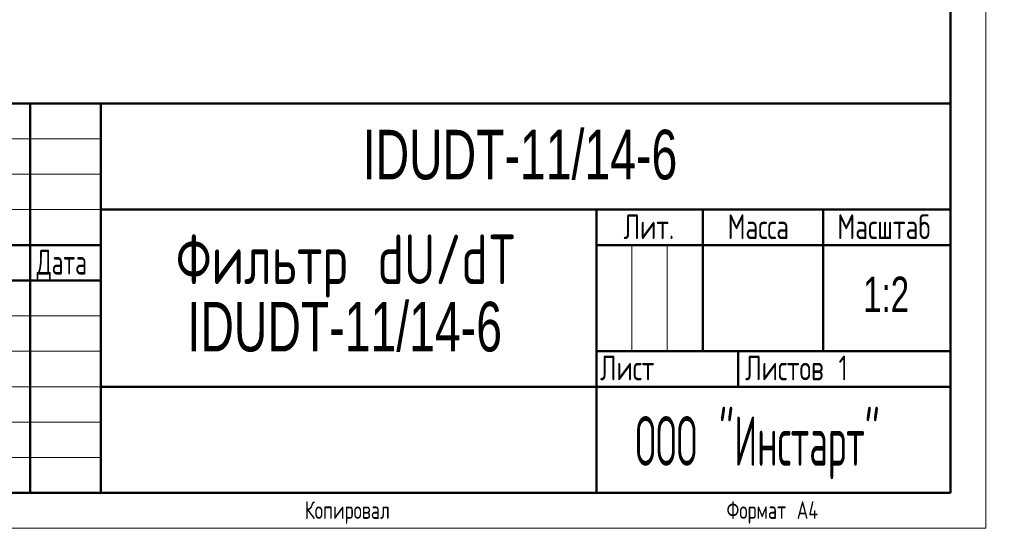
# Model space of a CAD drawing. Header units: millimetres. Extents: x 0 to 425, y 0 to 594.
# Tile 2 of 4: x 147 to 425, y 0 to 144. Entities that reach past the tile are written whole.
import ezdxf

# ---------------------------------------------------------------- set-up
doc = ezdxf.new("R2010")
doc.units = ezdxf.units.MM
doc.header["$LTSCALE"] = 2
doc.linetypes.add('SLD-Сплошная', pattern=[0])
doc.styles.add('SLDTEXTSTYLE0', font='TXT', dxfattribs={"width": 0.7, "bigfont": 'bigfont'})
doc.styles.add('SLDTEXTSTYLE1', font='TXT', dxfattribs={"width": 0.7})
doc.styles.add('SLDTEXTSTYLE2', font='TXT', dxfattribs={"width": 0.511336, "bigfont": 'bigfont'})
doc.styles.add('SLDTEXTSTYLE5', font='TXT', dxfattribs={"width": 0.648852, "bigfont": 'bigfont'})
doc.styles.add('SLDTEXTSTYLE6', font='TXT', dxfattribs={"width": 0.705079, "bigfont": 'bigfont'})

# ---------------------------------------------------------------- blocks, each defined once
blk = doc.blocks.new('SW_NOTE_0')
at = {"color": 0, "linetype": 'Continuous', "lineweight": 0, "char_height": 14, "attachment_point": 2}
for s, insert, style in [('Фильтр dU/dT', (52.5, 17.99), 'SLDTEXTSTYLE0'), ('IDUDT-11/14-6', (52.11, -1.01), 'SLDTEXTSTYLE1')]:
    blk.add_mtext(s, dxfattribs=dict(at, insert=insert, style=style))

msp = doc.modelspace()

# ---------------------------------------------------------------- linework, layer by layer
at = {"color": 7, "linetype": 'SLD-Сплошная', "lineweight": 18}
for p, q in [((420, 594), (420, 0)), ((40, 110), (170, 110)), ((40, 100), (170, 100)), ((40, 90), (170, 90)), ((320, 80), (320, 50)), ((330, 80), (330, 50)), ((40, 60), (170, 60)), ((40, 50), (170, 50)), ((40, 40), (170, 40)), ((40, 30), (170, 30)), ((40, 20), (170, 20)), ((0, 0), (420, 0))]:
    msp.add_line(p, q, dxfattribs=at)
at = {"color": 7, "linetype": 'SLD-Сплошная', "lineweight": 50}
for p, q in [((410, 10), (410, 584)), ((40, 120), (410, 120)), ((150, 120), (150, 10)), ((170, 120), (170, 10)), ((170, 90), (410, 90)), ((310, 90), (310, 10)), ((340, 90), (340, 50)), ((374, 90), (374, 50)), ((40, 80), (170, 80)), ((310, 80), (410, 80)), ((40, 70), (170, 70)), ((310, 50), (410, 50)), ((350, 50), (350, 40)), ((170, 40), (410, 40)), ((40, 10), (410, 10))]:
    msp.add_line(p, q, dxfattribs=at)

# ---------------------------------------------------------------- block references
at = {"color": 7, "linetype": 'Continuous', "lineweight": 0}
msp.add_blockref('SW_NOTE_0', (186.78, 64.97), dxfattribs=at)

# ---------------------------------------------------------------- texts
for s, insert, char_height, attachment_point, style in [('IDUDT-11/14-6', (288.4, 112.55), 14, 2, 'SLDTEXTSTYLE1'), ('Масштаб', (391.19, 88.68), 7, 2, 'SLDTEXTSTYLE6'), ('Лит.', (324.81, 88.68), 7, 2, 'SLDTEXTSTYLE0'), ('Масса', (355.72, 88.68), 7, 2, 'SLDTEXTSTYLE0'), ('Дата', (158.94, 78.68), 7, 2, 'SLDTEXTSTYLE5'), ('1:2', (391.81, 71.07), 10, 2, 'SLDTEXTSTYLE1'), ('Лист', (311, 48.8), 7, 1, 'SLDTEXTSTYLE0'), ('Листов 1', (352, 48.8), 7, 1, 'SLDTEXTSTYLE0'), ('ООО "Инстарт"', (355.5, 31.66), 14, 2, 'SLDTEXTSTYLE2'), ('Копировал', (239.61, 7.65), 5, 2, 'SLDTEXTSTYLE0'), ('Копировал', (239.61, 7.65), 5, 2, 'SLDTEXTSTYLE0'), ('Формат А4', (359.67, 7.65), 5, 2, 'SLDTEXTSTYLE0')]:
    msp.add_mtext(s, dxfattribs=dict(at, insert=insert, char_height=char_height, attachment_point=attachment_point, style=style))

doc.saveas('drawing.dxf')
